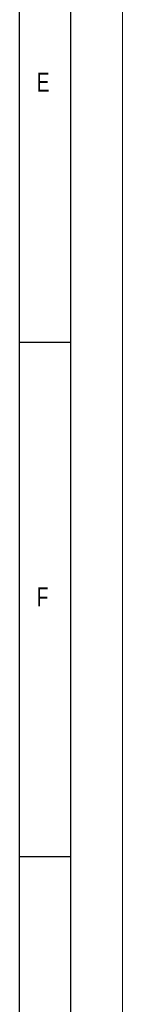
# Model space of a CAD drawing. Header units: millimetres. Extents: x 0 to 594, y 0 to 420.
# Tile 30 of 47: x 584 to 594, y 96 to 191. Entities that reach past the tile are written whole.
import ezdxf

# ---------------------------------------------------------------- set-up
doc = ezdxf.new("R2010")
doc.units = ezdxf.units.MM
doc.layers.add('FORMAT', color=7, linetype='Continuous')
doc.styles.add('SLDTEXTSTYLE0', font='TXT', dxfattribs={"width": 0.75})

msp = doc.modelspace()

# ---------------------------------------------------------------- linework, layer by layer
at = {"color": 7, "linetype": 'Continuous', "lineweight": 18}
msp.add_line((594, 0), (594, 420), dxfattribs=at)
at = {"layer": 'FORMAT'}
for p, q in [((589, 5), (589, 415)), ((584, 10), (584, 410)), ((584, 160), (589, 160)), ((589, 110), (584, 110))]:
    msp.add_line(p, q, dxfattribs=at)

# ---------------------------------------------------------------- texts
at = {"layer": 'FORMAT', "char_height": 1.852, "attachment_point": 1, "style": 'SLDTEXTSTYLE0'}
for s, insert in [('E', (585.667, 186.168)), ('F', (585.667, 136.168))]:
    msp.add_mtext(s, dxfattribs=dict(at, insert=insert))

doc.saveas('drawing.dxf')
